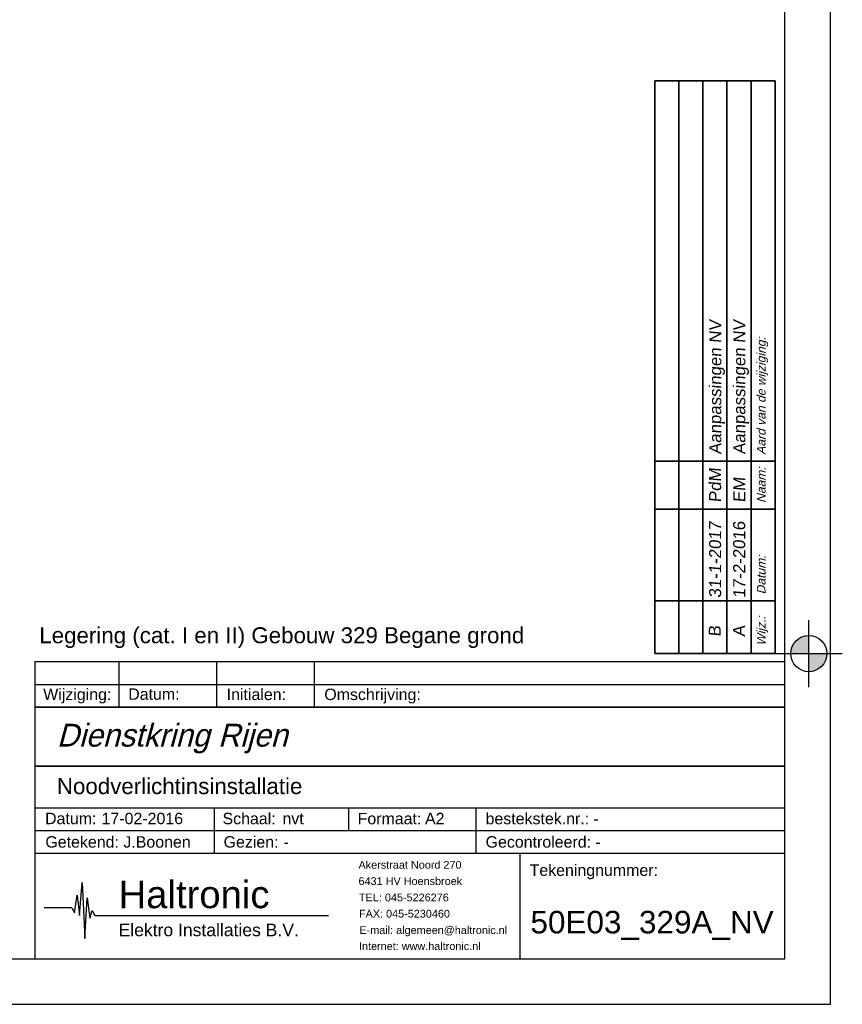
# Model space of a CAD drawing. Header units: millimetres. Extents: x 0 to 597, y 0 to 420.
# Tile 14 of 18: x 416 to 597, y 0 to 216. Entities that reach past the tile are written whole.
import ezdxf
from ezdxf.enums import TextEntityAlignment as Align

# ---------------------------------------------------------------- set-up
doc = ezdxf.new("R2010")
doc.units = ezdxf.units.MM
doc.header["$LTSCALE"] = 100
doc.layers.add('DVD-AL-TEKENBLAD-HULP-G', color=200, linetype='Continuous', plot=False)
for name, color, linetype, lineweight in [('DVD-AL-TEKENBLAD-TITELBLOK-T18', 7, 'Continuous', 25), ('DVD-AL-TEKENBLAD-WIJZIGINGSBLOKBLOK-G', 3, 'Continuous', 35), ('DVD-AL-TEKENBLAD-WIJZIGINGSBLOKBLOK-T18', 7, 'Continuous', 25)]:
    doc.layers.add(name, color=color, linetype=linetype, lineweight=lineweight)
doc.layers.add('haltronic kader rand', color=5, linetype='Continuous')
doc.layers.add('haltronic kader tekst', color=7, linetype='Continuous')
doc.styles.add('arial', font='arial.ttf')
doc.styles.add('Bold', font='arial.ttf')
doc.styles.add('DVD_ALG 1.8mm Italic', font='arial.ttf', dxfattribs={"oblique": 5, "height": 1.8})
doc.styles.add('DVD_ALG 2.5mm Italic', font='arial.ttf', dxfattribs={"oblique": 5, "height": 2.5})
doc.styles.add('ROMANS', font='IC-ROMNS.SHX', dxfattribs={"oblique": 15})

# ---------------------------------------------------------------- blocks, each defined once
blk = doc.blocks.new('DVD-WIJZIGINGSBLOK-OH-GROOT')
at = {"layer": 'DVD-AL-TEKENBLAD-HULP-G'}
h = blk.add_hatch(color=256, dxfattribs=at)
h.paths.add_polyline_path([(-3.76, 0), (0, 0), (0, 3.76, 0.414214)])
h.paths.add_polyline_path([(0, -3.76, 0.414214), (3.76, 0), (0, 0)])
for p, q in [((0, -6.96), (0, 6.96)), ((-6.96, 0), (6.96, 0))]:
    blk.add_line(p, q, dxfattribs=at)
blk.add_circle((0, 0), 3.76, dxfattribs=at)
at = {"layer": 'DVD-AL-TEKENBLAD-WIJZIGINGSBLOKBLOK-G'}
for p, q in [((-7, 119), (-32, 119)), ((-32, 0), (-32, 119)), ((-27, 0), (-27, 119)), ((-22, 0), (-22, 119)), ((-17, 0), (-17, 119)), ((-12, 0), (-12, 119)), ((-7, 0), (-7, 119))]:
    blk.add_line(p, q, dxfattribs=at)
at = {"layer": 'DVD-AL-TEKENBLAD-WIJZIGINGSBLOKBLOK-G', "color": 3}
for p, q in [((-7, 40), (-32, 40)), ((-7, 30), (-32, 30)), ((-7, 11), (-32, 11)), ((-7, 0), (-32, 0))]:
    blk.add_line(p, q, dxfattribs=at)
at = {"layer": 'DVD-AL-TEKENBLAD-TITELBLOK-T18', "style": 'DVD_ALG 2.5mm Italic', "oblique": 5}
for tag, p in [('$WIJZIGING4', (-28.18, 41.4)), ('$WIJZIGING3', (-23.18, 41.4)), ('$WIJZIGING2', (-18.18, 41.4)), ('$WIJZIGING1', (-13.18, 41.4)), ('$TEK4', (-28.21, 31.4)), ('$TEK3', (-23.21, 31.4)), ('$TEK2', (-18.21, 31.4)), ('$TEK1', (-13.21, 31.4)), ('$DATUM4', (-28.21, 11.56)), ('$DATUM3', (-23.21, 11.56)), ('$DATUM2', (-18.21, 11.56)), ('$DATUM1', (-13.21, 11.56)), ('$NR4', (-28.28, 3.5)), ('$NR3', (-23.28, 3.5)), ('$NR2', (-18.28, 3.5)), ('$NR1', (-13.28, 3.5))]:
    blk.add_attdef(tag, p, '', height=2.5, rotation=90, dxfattribs=at)
at = {"layer": 'DVD-AL-TEKENBLAD-WIJZIGINGSBLOKBLOK-T18', "char_height": 1.8, "attachment_point": 1, "rotation": 90, "style": 'DVD_ALG 1.8mm Italic'}
for s, insert, width in [('{\\fArial|b0|i1|c0|p34;Aard van de wijziging:}', (-10.79, 41.43), 34.1701), ('{\\fArial|b0|i1|c0|p34;Naam:}', (-10.79, 31.43), 0.5182), ('{\\fArial|b0|i1|c0|p34;Datum:}', (-10.79, 12.43), 0.5182), ('{\\fArial|b0|i1|c0|p34;Wijz.:}', (-10.79, 1.75), 0.5182)]:
    blk.add_mtext(s, dxfattribs=dict(at, insert=insert, width=width))

msp = doc.modelspace()

# ---------------------------------------------------------------- linework, layer by layer
at = {"layer": 'haltronic kader rand', "color": 7}
for p, q in [((419.65, 75.11), (584, 75.11)), ((419.65, 75.11), (419.65, 70.11)), ((438.06, 75.11), (438.06, 70.11)), ((459.46, 75.11), (459.46, 70.11)), ((480.85, 75.11), (480.85, 70.11)), ((419.65, 70.11), (419.65, 65.11)), ((419.65, 70.11), (584, 70.11)), ((438.06, 70.11), (438.06, 65.11)), ((459.46, 70.11), (459.46, 65.11)), ((480.85, 70.11), (480.85, 65.11)), ((584, 65.11), (419.65, 65.11)), ((419.65, 65.11), (584, 65.11)), ((419.65, 65.11), (419.65, 10)), ((419.65, 52.17), (584, 52.17)), ((584, 52.17), (419.65, 52.17)), ((584, 43.02), (419.65, 43.02)), ((458.9, 43.02), (458.9, 38.02)), ((488.33, 43.02), (488.33, 38.02)), ((516.28, 43.02), (516.28, 33.02)), ((584, 38.02), (419.65, 38.02)), ((458.9, 38.02), (458.9, 33.02)), ((584, 33.02), (419.65, 33.02)), ((526.01, 10), (526.01, 33.02))]:
    msp.add_line(p, q, dxfattribs=at)
at = {"layer": 'haltronic kader rand', "color": 1}
for p, q in [((429.44, 19.46), (430, 26.69)), ((430, 26.69), (430.56, 14.45)), ((428.33, 20.02), (428.89, 23.91)), ((428.89, 23.91), (429.44, 19.46)), ((430.56, 14.45), (431.11, 23.35)), ((431.11, 23.35), (431.67, 18.9)), ((427.78, 21.13), (421.66, 21.13)), ((427.78, 21.13), (428.33, 20.02)), ((431.67, 18.9), (432.23, 20.57)), ((432.23, 20.57), (432.78, 19.46)), ((432.78, 19.46), (484.01, 19.46))]:
    msp.add_line(p, q, dxfattribs=at)
at = {"layer": 'haltronic kader rand', "color": 8}
msp.add_lwpolyline([(0, 0), (594, 0), (594, 420), (0, 420)], close=True, dxfattribs=at)
at = {"layer": 'haltronic kader rand'}
msp.add_lwpolyline([(10, 10), (584, 10), (584, 410), (10, 410)], close=True, dxfattribs=at)

# ---------------------------------------------------------------- block references
at = {"xscale": 1.054765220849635, "yscale": 1.054765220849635, "zscale": 1.054765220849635}
msp.add_blockref('DVD-WIJZIGINGSBLOK-OH-GROOT', (589.22, 76.86), dxfattribs=at).add_auto_attribs({'$NR1': 'A', '$DATUM1': '17-2-2016', '$TEK1': 'EM', '$WIJZIGING1': 'Aanpassingen NV', '$NR2': 'B', '$DATUM2': '31-1-2017', '$TEK2': 'PdM', '$WIJZIGING2': 'Aanpassingen NV'})

# ---------------------------------------------------------------- texts
at = {"layer": 'haltronic kader tekst', "color": 1, "style": 'Bold'}
for s, p in [('Legering (cat. I en II) Gebouw 329 Begane grond', (420.61, 79.13)), ('Noodverlichtinsinstallatie', (424.46, 46.07))]:
    msp.add_text(s, height=3.5, dxfattribs=at).set_placement(p)
at = {"layer": 'haltronic kader tekst', "style": 'Bold'}
for s, p in [('Wijziging:', (421.47, 66.69)), ('Datum:', (440.1, 66.74)), ('Initialen:', (461.67, 66.68)), ('Omschrijving:', (483.06, 66.68))]:
    msp.add_text(s, height=2.5, dxfattribs=at).set_placement(p)
at = {"layer": 'haltronic kader tekst', "color": 7, "style": 'ROMANS', "oblique": 15}
msp.add_text('Dienstkring Rijen', height=5, dxfattribs=at).set_placement((424.46, 56.48))
at = {"layer": 'haltronic kader tekst', "color": 7}
for s, height, style, p in [('Datum:', 2.5, 'Bold', (421.88, 39.48)), ('17-02-2016', 2.5, 'Bold', (434.26, 39.48)), ('Schaal:', 2.5, 'Bold', (460.76, 39.47)), ('nvt', 2.5, 'Bold', (473.89, 39.47)), ('Formaat:', 2.5, 'Bold', (490.36, 39.46)), ('A2', 2.5, 'Bold', (505.13, 39.47)), ('bestekstek.nr.:', 2.5, 'Bold', (518.4, 39.46)), ('-', 2.5, 'Bold', (542, 39.46)), ('Getekend: J.Boonen ', 2.5, 'Bold', (421.95, 34.34)), ('Gezien: ', 2.5, 'Bold', (461, 34.34)), ('Gecontroleerd: ', 2.5, 'Bold', (518.41, 34.34)), ('-', 2.5, 'Bold', (474.12, 34.34)), ('-', 2.5, 'Bold', (542.43, 34.34)), ('Akerstraat Noord 270', 1.7, 'Bold', (490.56, 29.72)), ('Tekeningnummer: ', 2.5, 'Bold', (528.04, 28.15)), ('Haltronic', 6, 'arial', (437.99, 21.07)), ('6431 HV Hoensbroek', 1.7, 'Bold', (490.56, 26.15)), ('TEL: 045-5226276', 1.7, 'Bold', (490.66, 22.57)), ('FAX: 045-5230460', 1.7, 'Bold', (490.66, 19.01)), ('Elektro Installaties B.V.', 2.75, 'arial', (437.99, 14.92)), ('E-mail: algemeen@haltronic.nl', 1.7, 'Bold', (490.76, 15.42)), ('Internet: www.haltronic.nl', 1.7, 'Bold', (490.66, 11.9))]:
    msp.add_text(s, height=height, dxfattribs=dict(at, style=style)).set_placement(p)
at = {"layer": 'haltronic kader tekst', "color": 7, "style": 'Bold'}
msp.add_text('50E03_329A_NV', height=4.9363, dxfattribs=at).set_placement((528.23, 15.54), (581.53, 15.54), align=Align.ALIGNED)

doc.saveas('drawing.dxf')
